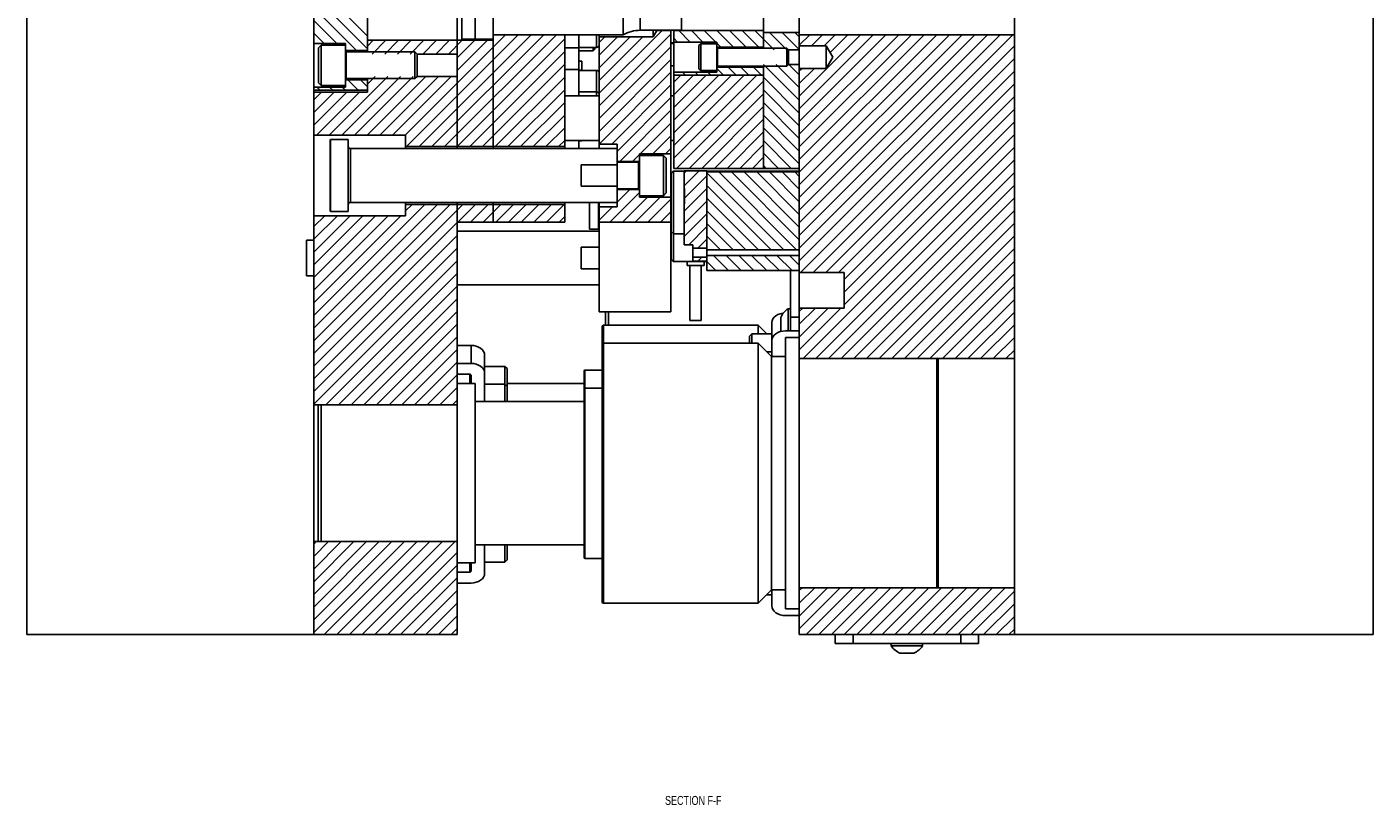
# Model space of a CAD drawing. Header units: inches. Extents: x 1772 to 2706, y -534 to -52.
# Tile 109 of 256: x 1933 to 1952, y -510 to -499. Entities that reach past the tile are written whole.
import ezdxf

# ---------------------------------------------------------------- set-up
doc = ezdxf.new("R2010")
doc.units = ezdxf.units.IN
doc.header["$LTSCALE"] = 0.5
doc.header["$MEASUREMENT"] = 0
for name, color, linetype in [('SID-M-D', 42, 'Continuous'), ('SID-M-F', 202, 'Continuous'), ('SID-M-S', 105, 'Continuous')]:
    doc.layers.add(name, color=color, linetype=linetype)
doc.styles.add('SLDTEXTSTYLE0', font='TXT', dxfattribs={"width": 0.595745})

msp = doc.modelspace()

# ---------------------------------------------------------------- linework, layer by layer
at = {"layer": 'SID-M-F', "linetype": 'Continuous'}
for p, q in [((1937.97519, -499.0095), (1937.22519, -498.2595)), ((1937.97519, -499.18628), (1937.22519, -498.43628)), ((1937.82266, -499.21052), (1937.22519, -498.61305)), ((1937.54438, -499.10902), (1937.22519, -498.78983)), ((1937.36761, -499.10902), (1937.22519, -498.96661)), ((1937.97519, -499.1459), (1938.05444, -499.06665)), ((1938.0406, -499.25727), (1938.23122, -499.06665)), ((1938.21737, -499.25727), (1938.408, -499.06665)), ((1938.39415, -499.25727), (1938.58478, -499.06665)), ((1938.49811, -500.39075), (1939.90034, -498.98852)), ((1938.51777, -500.54786), (1940.07711, -498.98852)), ((1938.57093, -499.25727), (1938.76155, -499.06665)), ((1938.69455, -500.54786), (1940.25389, -498.98852)), ((1938.7477, -499.25727), (1938.93833, -499.06665)), ((1938.87133, -500.54786), (1940.43067, -498.98852)), ((1938.92448, -499.25727), (1939.11511, -499.06665)), ((1939.04811, -500.54786), (1940.60744, -498.98852)), ((1939.10126, -499.25727), (1939.29188, -499.06665)), ((1939.22488, -500.54786), (1940.72519, -499.04755)), ((1939.22519, -499.31011), (1939.46866, -499.06665)), ((1939.22519, -499.48689), (1939.64544, -499.06665)), ((1941.20519, -499.80499), (1942.08216, -498.92802)), ((1941.20519, -499.98176), (1942.20519, -498.98176)), ((1941.20519, -499.09788), (1941.2833, -499.01977)), ((1941.20519, -499.27466), (1941.46008, -499.01977)), ((1941.20519, -499.45143), (1941.63685, -499.01977)), ((1941.20519, -499.62821), (1941.81363, -499.01977)), ((1942.29836, -499.09002), (1942.24519, -499.03686)), ((1942.47513, -499.09002), (1942.31613, -498.93102)), ((1942.65191, -499.09002), (1942.49291, -498.93102)), ((1942.82869, -499.09002), (1942.66969, -498.93102)), ((1943.07596, -499.16052), (1942.84646, -498.93102)), ((1943.25274, -499.16052), (1943.02324, -498.93102)), ((1943.42952, -499.16052), (1943.20002, -498.93102)), ((1943.64629, -499.20052), (1943.37679, -498.93102)), ((1943.82307, -499.20052), (1943.57982, -498.95727)), ((1943.99519, -499.19587), (1943.7566, -498.95727)), ((1943.99519, -499.01909), (1943.93337, -498.95727)), ((1943.99519, -499.13631), (1944.14298, -498.98852)), ((1943.99519, -499.84341), (1944.85008, -498.98852)), ((1943.99519, -500.02019), (1945.02686, -498.98852)), ((1943.99519, -500.19697), (1945.20364, -498.98852)), ((1943.99519, -500.37374), (1945.38041, -498.98852)), ((1943.99519, -500.55052), (1945.55719, -498.98852)), ((1943.99519, -500.7273), (1945.73397, -498.98852)), ((1943.99519, -500.90407), (1945.91074, -498.98852)), ((1943.99519, -501.08085), (1946.08752, -498.98852)), ((1943.99519, -501.25763), (1946.2643, -498.98852)), ((1943.99519, -501.4344), (1946.44107, -498.98852)), ((1943.99519, -501.61118), (1946.61785, -498.98852)), ((1943.99519, -501.78796), (1946.79463, -498.98852)), ((1943.99519, -501.96473), (1946.9714, -498.98852)), ((1944.1635, -499.14477), (1944.31975, -498.98852)), ((1944.34028, -499.14477), (1944.49653, -498.98852)), ((1944.42532, -499.23651), (1944.67331, -498.98852)), ((1939.40166, -500.54786), (1940.72519, -499.22433)), ((1941.20519, -500.15854), (1942.20519, -499.15854)), ((1942.89919, -499.16052), (1942.84519, -499.10653)), ((1943.99519, -502.14151), (1946.99519, -499.14151)), ((1939.57844, -500.54786), (1940.72519, -499.4011)), ((1941.20519, -500.33532), (1942.20519, -499.33532)), ((1942.93613, -499.55102), (1942.84519, -499.46008)), ((1943.11291, -499.55102), (1943.00341, -499.44152)), ((1943.28969, -499.55102), (1943.18019, -499.44152)), ((1943.46646, -499.55102), (1943.35696, -499.44152)), ((1943.99519, -499.90298), (1943.49519, -499.40298)), ((1943.99519, -499.7262), (1943.67052, -499.40152)), ((1943.99519, -499.54942), (1943.84729, -499.40152)), ((1943.99519, -499.48986), (1944.02778, -499.45727)), ((1943.99519, -499.66664), (1944.20456, -499.45727)), ((1944.01246, -502.30102), (1946.99519, -499.31829)), ((1937.43745, -500.39075), (1938.25843, -499.56977)), ((1937.61423, -500.39075), (1938.4352, -499.56977)), ((1937.84533, -499.76352), (1937.69833, -499.61652)), ((1937.791, -500.39075), (1938.61198, -499.56977)), ((1937.97519, -499.71661), (1937.87511, -499.61652)), ((1937.96778, -500.39075), (1938.78876, -499.56977)), ((1937.97519, -499.67623), (1938.08165, -499.56977)), ((1938.14456, -500.39075), (1938.96553, -499.56977)), ((1938.32133, -500.39075), (1939.14231, -499.56977)), ((1939.75521, -500.54786), (1940.72519, -499.57788)), ((1941.20519, -500.51209), (1942.20519, -499.51209)), ((1942.24519, -499.64887), (1942.34304, -499.55102)), ((1942.24519, -499.82565), (1942.51982, -499.55102)), ((1942.24519, -500.00242), (1942.69659, -499.55102)), ((1942.24519, -500.1792), (1942.87337, -499.55102)), ((1942.24519, -500.35598), (1943.05015, -499.55102)), ((1942.24519, -500.53275), (1943.22692, -499.55102)), ((1942.24519, -500.70953), (1943.4037, -499.55102)), ((1942.28048, -500.85102), (1943.49519, -499.63631)), ((1942.4058, -499.55102), (1942.3668, -499.51202)), ((1942.58258, -499.55102), (1942.54358, -499.51202)), ((1942.75936, -499.55102), (1942.72036, -499.51202)), ((1943.99519, -500.07975), (1943.49519, -499.57975)), ((1944.18923, -502.30102), (1946.99519, -499.49506)), ((1937.22519, -499.8959), (1937.33257, -499.78852)), ((1937.22519, -500.07268), (1937.50935, -499.78852)), ((1937.22519, -500.24945), (1937.68612, -499.78852)), ((1937.26067, -500.39075), (1937.8629, -499.78852)), ((1937.315, -499.76352), (1937.2695, -499.71802)), ((1937.49178, -499.76352), (1937.44628, -499.71802)), ((1937.66855, -499.76352), (1937.62305, -499.71802)), ((1939.93199, -500.54786), (1940.72519, -499.75466)), ((1941.38054, -500.51352), (1942.20519, -499.68887)), ((1942.45725, -500.85102), (1943.49519, -499.81308)), ((1943.99519, -500.25653), (1943.49519, -499.75653)), ((1944.36601, -502.30102), (1946.99519, -499.67184)), ((1940.10877, -500.54786), (1940.72519, -499.93143)), ((1941.45519, -500.61565), (1942.20519, -499.86565)), ((1942.63403, -500.85102), (1943.49519, -499.98986)), ((1943.99519, -500.43331), (1943.49519, -499.93331)), ((1944.54279, -502.30102), (1946.99519, -499.84862)), ((1944.62019, -502.40039), (1946.99519, -500.02539)), ((1940.28554, -500.54786), (1940.72519, -500.10821)), ((1941.49334, -500.75428), (1942.20519, -500.04242)), ((1941.77374, -500.65065), (1942.20519, -500.2192)), ((1942.81081, -500.85102), (1943.49519, -500.16664)), ((1943.99519, -500.61008), (1943.49519, -500.11008)), ((1944.62019, -502.57717), (1946.99519, -500.20217)), ((1940.46232, -500.54786), (1940.72519, -500.28499)), ((1941.95051, -500.65065), (1942.20519, -500.39598)), ((1942.98758, -500.85102), (1943.49519, -500.34341)), ((1943.99519, -500.78686), (1943.49519, -500.28686)), ((1944.62019, -502.75395), (1946.99519, -500.37895)), ((1940.6391, -500.54786), (1940.72519, -500.46176)), ((1942.12729, -500.65065), (1942.20519, -500.57275)), ((1943.16436, -500.85102), (1943.49519, -500.52019)), ((1943.88258, -500.85102), (1943.49519, -500.46364)), ((1944.04696, -503.50395), (1946.99519, -500.55572)), ((1941.67012, -500.75428), (1941.76519, -500.6592)), ((1943.34114, -500.85102), (1943.49519, -500.69697)), ((1943.7058, -500.85102), (1943.49519, -500.64041)), ((1944.22374, -503.50395), (1946.99519, -500.7325)), ((1942.39123, -500.91704), (1942.42399, -500.88429)), ((1942.39123, -501.09382), (1942.60076, -500.88429)), ((1942.39517, -501.26666), (1942.70619, -500.95564)), ((1943.77995, -501.98583), (1942.70619, -500.91207)), ((1943.95673, -501.98583), (1942.87192, -500.90102)), ((1943.99519, -501.84752), (1943.04869, -500.90102)), ((1943.99519, -501.67074), (1943.22547, -500.90102)), ((1943.99519, -501.49397), (1943.40225, -500.90102)), ((1943.52902, -500.85102), (1943.49519, -500.81719)), ((1943.99519, -501.31719), (1943.57902, -500.90102)), ((1943.99519, -501.14041), (1943.7558, -500.90102)), ((1943.99519, -500.96364), (1943.93258, -500.90102)), ((1944.40052, -503.50395), (1946.99519, -500.90928)), ((1941.45519, -501.32275), (1941.63018, -501.14777)), ((1942.39123, -501.44737), (1942.70619, -501.13241)), ((1943.60317, -501.98583), (1942.70619, -501.08885)), ((1944.57729, -503.50395), (1946.99519, -501.08605)), ((1941.3537, -501.60102), (1941.76519, -501.18953)), ((1941.53048, -501.60102), (1941.88011, -501.25139)), ((1941.70725, -501.60102), (1942.05689, -501.25139)), ((1941.88403, -501.60102), (1942.20519, -501.27986)), ((1942.39123, -501.62415), (1942.70619, -501.30919)), ((1943.4264, -501.98583), (1942.70619, -501.26563)), ((1944.75407, -503.50395), (1946.99519, -501.26283)), ((1937.22519, -502.9011), (1938.77211, -501.35418)), ((1937.22519, -503.07788), (1938.94889, -501.35418)), ((1937.22519, -503.25466), (1939.12567, -501.35418)), ((1937.22519, -503.43143), (1939.30244, -501.35418)), ((1937.22519, -501.66367), (1937.37756, -501.5113)), ((1937.22519, -501.84044), (1937.55434, -501.5113)), ((1937.22519, -502.01722), (1937.73112, -501.5113)), ((1937.22519, -502.194), (1937.90789, -501.5113)), ((1937.22519, -502.37077), (1938.08467, -501.5113)), ((1937.22519, -502.54755), (1938.26145, -501.5113)), ((1937.22519, -502.72433), (1938.43822, -501.5113)), ((1938.50519, -501.44433), (1938.59534, -501.35418)), ((1939.23238, -501.60102), (1939.47922, -501.35418)), ((1939.40916, -501.60102), (1939.656, -501.35418)), ((1939.58593, -501.60102), (1939.83277, -501.35418)), ((1939.76271, -501.60102), (1940.00955, -501.35418)), ((1939.93949, -501.60102), (1940.18633, -501.35418)), ((1940.11626, -501.60102), (1940.3631, -501.35418)), ((1940.29304, -501.60102), (1940.53988, -501.35418)), ((1940.46982, -501.60102), (1940.71666, -501.35418)), ((1940.64659, -501.60102), (1940.72519, -501.52242)), ((1941.20519, -501.39598), (1941.21265, -501.38852)), ((1941.20519, -501.57275), (1941.38942, -501.38852)), ((1942.06081, -501.60102), (1942.20519, -501.45664)), ((1942.39123, -501.80093), (1942.70619, -501.48597)), ((1943.24962, -501.98583), (1942.70619, -501.4424)), ((1944.93085, -503.50395), (1946.99519, -501.43961)), ((1937.22519, -503.60821), (1939.22519, -501.60821)), ((1942.45315, -501.91579), (1942.70619, -501.66274)), ((1943.07284, -501.98583), (1942.70619, -501.61918)), ((1945.10762, -503.50395), (1946.99519, -501.61638)), ((1937.22519, -503.78499), (1939.22519, -501.78499)), ((1942.58178, -501.96393), (1942.70619, -501.83952)), ((1942.89607, -501.98583), (1942.70619, -501.79596)), ((1945.2844, -503.50395), (1946.99519, -501.79316)), ((1937.22519, -503.96176), (1939.22519, -501.96176)), ((1942.57836, -502.14413), (1942.63438, -502.08811)), ((1942.71929, -501.98583), (1942.70619, -501.97273)), ((1943.00948, -502.27602), (1942.79967, -502.06621)), ((1943.18626, -502.27602), (1942.97645, -502.06621)), ((1943.36303, -502.27602), (1943.15323, -502.06621)), ((1943.53981, -502.27602), (1943.33, -502.06621)), ((1943.71659, -502.27602), (1943.50678, -502.06621)), ((1943.89336, -502.27602), (1943.68356, -502.06621)), ((1943.99519, -502.20107), (1943.86033, -502.06621)), ((1945.46118, -503.50395), (1946.99519, -501.96994)), ((1937.22519, -504.13854), (1939.22519, -502.13854)), ((1942.8327, -502.27602), (1942.70619, -502.14951)), ((1945.63795, -503.50395), (1946.99519, -502.14671)), ((1937.39343, -504.14708), (1939.22519, -502.31532)), ((1945.81473, -503.50395), (1946.99519, -502.32349)), ((1937.5702, -504.14708), (1939.22519, -502.49209)), ((1945.99151, -503.50395), (1946.99519, -502.50027)), ((1937.74698, -504.14708), (1939.22519, -502.66887)), ((1937.92376, -504.14708), (1939.22519, -502.84565)), ((1943.99519, -502.84862), (1944.04279, -502.80102)), ((1943.99519, -503.02539), (1944.21956, -502.80102)), ((1943.99519, -503.20217), (1944.39634, -502.80102)), ((1943.99519, -503.37895), (1944.57312, -502.80102)), ((1946.16828, -503.50395), (1946.99519, -502.67704)), ((1938.10053, -504.14708), (1939.22519, -503.02242)), ((1946.34506, -503.50395), (1946.99519, -502.85382)), ((1946.52184, -503.50395), (1946.99519, -503.0306)), ((1938.27731, -504.14708), (1939.22519, -503.1992)), ((1946.69861, -503.50395), (1946.99519, -503.20737)), ((1938.45409, -504.14708), (1939.22519, -503.37598)), ((1946.87539, -503.50395), (1946.99519, -503.38415)), ((1938.63086, -504.14708), (1939.22519, -503.55275)), ((1938.80764, -504.14708), (1939.22519, -503.72953)), ((1938.98442, -504.14708), (1939.22519, -503.90631)), ((1939.16119, -504.14708), (1939.22519, -504.08308)), ((1937.22519, -506.08308), (1937.25332, -506.05496)), ((1937.22519, -506.25986), (1937.43009, -506.05496)), ((1937.22519, -506.43664), (1937.60687, -506.05496)), ((1937.22519, -506.61341), (1937.78365, -506.05496)), ((1937.22519, -506.79019), (1937.96042, -506.05496)), ((1937.22519, -506.96697), (1938.1372, -506.05496)), ((1937.22519, -507.14374), (1938.31398, -506.05496)), ((1937.22519, -507.32052), (1938.49075, -506.05496)), ((1937.37147, -507.35102), (1938.66753, -506.05496)), ((1937.54824, -507.35102), (1938.84431, -506.05496)), ((1937.72502, -507.35102), (1939.02108, -506.05496)), ((1937.9018, -507.35102), (1939.19786, -506.05496)), ((1938.07857, -507.35102), (1939.22519, -506.2044)), ((1938.25535, -507.35102), (1939.22519, -506.38118)), ((1938.43213, -507.35102), (1939.22519, -506.55796)), ((1938.6089, -507.35102), (1939.22519, -506.73473)), ((1943.99519, -506.7377), (1944.03481, -506.69809)), ((1943.99519, -506.91448), (1944.21158, -506.69809)), ((1943.99519, -507.09126), (1944.38836, -506.69809)), ((1943.99519, -507.26803), (1944.56514, -506.69809)), ((1944.08898, -507.35102), (1944.74191, -506.69809)), ((1944.26576, -507.35102), (1944.91869, -506.69809)), ((1944.44254, -507.35102), (1945.09547, -506.69809)), ((1944.61931, -507.35102), (1945.27224, -506.69809)), ((1944.79609, -507.35102), (1945.44902, -506.69809)), ((1944.97287, -507.35102), (1945.6258, -506.69809)), ((1945.14964, -507.35102), (1945.80257, -506.69809)), ((1945.32642, -507.35102), (1945.97935, -506.69809)), ((1945.5032, -507.35102), (1946.15613, -506.69809)), ((1945.67997, -507.35102), (1946.3329, -506.69809)), ((1945.85675, -507.35102), (1946.50968, -506.69809)), ((1946.03353, -507.35102), (1946.68646, -506.69809)), ((1946.2103, -507.35102), (1946.86324, -506.69809)), ((1946.38708, -507.35102), (1946.99519, -506.74291)), ((1938.78568, -507.35102), (1939.22519, -506.91151)), ((1946.56386, -507.35102), (1946.99519, -506.91969)), ((1938.96246, -507.35102), (1939.22519, -507.08829)), ((1946.74063, -507.35102), (1946.99519, -507.09646)), ((1939.13923, -507.35102), (1939.22519, -507.26506)), ((1946.91741, -507.35102), (1946.99519, -507.27324))]:
    msp.add_line(p, q, dxfattribs=at)
at = {"layer": 'SID-M-S'}
for p, q in [((1933.22519, -507.35102), (1933.22519, -488.35102)), ((1937.22519, -507.35102), (1937.22519, -488.35102)), ((1943.99519, -488.35102), (1943.99519, -507.35102)), ((1946.99519, -488.35102), (1946.99519, -507.35102)), ((1951.99519, -507.35102), (1951.99519, -488.35102)), ((1939.22519, -495.12602), (1939.22519, -500.57602)), ((1939.72519, -500.57602), (1939.72519, -495.12602)), ((1943.49519, -496.52602), (1943.49519, -499.17602)), ((1937.97519, -499.22602), (1937.97519, -498.03852)), ((1939.28719, -498.55102), (1939.28719, -499.05102)), ((1939.47519, -498.55102), (1939.47519, -499.05102)), ((1941.53719, -498.61352), (1941.53719, -498.98852)), ((1941.77744, -498.67502), (1941.77744, -498.92702)), ((1942.35019, -498.67502), (1942.35019, -498.92702)), ((1937.97519, -499.06665), (1939.72519, -499.06665)), ((1939.28719, -499.05102), (1939.72519, -499.05102)), ((1939.72519, -498.98852), (1941.53719, -498.98852)), ((1940.72519, -500.57602), (1940.72519, -498.98852)), ((1940.9222, -498.98852), (1940.9222, -499.16598)), ((1941.16582, -498.98852), (1941.16582, -499.16598)), ((1941.20519, -498.98852), (1941.20519, -500.57602)), ((1941.20519, -499.01977), (1941.95519, -499.01977)), ((1941.77744, -498.92702), (1942.35019, -498.92702)), ((1941.95519, -498.92702), (1941.95519, -499.01977)), ((1941.95519, -499.01977), (1942.00816, -498.92802)), ((1942.00816, -498.92702), (1942.00816, -498.92802)), ((1942.00816, -498.92802), (1942.20519, -498.92802)), ((1942.20519, -502.85102), (1942.20519, -498.92702)), ((1942.24519, -500.85102), (1942.24519, -498.92702)), ((1942.24519, -498.93102), (1943.49519, -498.93102)), ((1942.84519, -499.09002), (1942.24519, -499.09002)), ((1942.84519, -499.51202), (1942.84519, -499.09002)), ((1943.49519, -498.95727), (1943.99519, -498.95727)), ((1943.99519, -498.98852), (1946.99519, -498.98852)), ((1937.66519, -499.10902), (1937.22519, -499.10902)), ((1937.32769, -499.13227), (1937.29019, -499.16977)), ((1937.29019, -499.65727), (1937.29019, -499.16977)), ((1937.66519, -499.13227), (1937.32769, -499.13227)), ((1937.32769, -499.69477), (1937.32769, -499.13227)), ((1937.66519, -499.71802), (1937.66519, -499.10902)), ((1937.97519, -499.21052), (1937.66519, -499.21052)), ((1937.66559, -499.22602), (1937.66519, -499.22602)), ((1937.66559, -499.60102), (1937.66559, -499.22602)), ((1937.67696, -499.22602), (1937.66711, -499.25308)), ((1937.66711, -499.57397), (1937.66711, -499.25308)), ((1938.63394, -499.22602), (1937.67696, -499.22602)), ((1937.67696, -499.60102), (1937.67696, -499.22602)), ((1938.66519, -499.25727), (1938.63394, -499.22602)), ((1938.63394, -499.60102), (1938.63394, -499.22602)), ((1939.22519, -499.25727), (1938.66519, -499.25727)), ((1938.66519, -499.56977), (1938.66519, -499.25727)), ((1940.9222, -499.1711), (1940.72519, -499.1711)), ((1940.9222, -499.16598), (1941.16582, -499.16598)), ((1940.9222, -499.1711), (1940.9222, -499.83852)), ((1940.9222, -499.21352), (1941.12019, -499.21352)), ((1941.12019, -499.16598), (1941.12019, -499.21352)), ((1941.12019, -499.21352), (1941.14519, -499.18852)), ((1941.14519, -499.16598), (1941.14519, -499.18852)), ((1942.20519, -499.10102), (1942.24519, -499.10102)), ((1942.24519, -499.11102), (1942.20519, -499.11102)), ((1942.62019, -499.11352), (1942.59519, -499.13852)), ((1942.59519, -499.46352), (1942.59519, -499.13852)), ((1942.84519, -499.11352), (1942.62019, -499.11352)), ((1942.62019, -499.48852), (1942.62019, -499.11352)), ((1943.49519, -499.16052), (1942.84519, -499.16052)), ((1942.84559, -499.17602), (1942.84519, -499.17602)), ((1942.84559, -499.42602), (1942.84559, -499.17602)), ((1942.8545, -499.17602), (1942.84711, -499.19633)), ((1942.84711, -499.40572), (1942.84711, -499.19633)), ((1943.82069, -499.17602), (1942.8545, -499.17602)), ((1942.8545, -499.42602), (1942.8545, -499.17602)), ((1943.84519, -499.20052), (1943.82069, -499.17602)), ((1943.82069, -499.42602), (1943.82069, -499.17602)), ((1943.99519, -499.20052), (1943.84519, -499.20052)), ((1943.84519, -499.40152), (1943.84519, -499.20052)), ((1944.37019, -499.14477), (1943.99519, -499.14477)), ((1944.46408, -499.30102), (1944.37019, -499.14477)), ((1944.37019, -499.14477), (1944.37019, -499.45727)), ((1940.96157, -499.3589), (1940.9222, -499.3589)), ((1940.96157, -499.3589), (1940.96157, -499.48606)), ((1942.20519, -499.42102), (1942.24519, -499.42102)), ((1942.59519, -499.46352), (1942.62019, -499.48852)), ((1942.84519, -499.42602), (1942.84559, -499.42602)), ((1942.84519, -499.44152), (1943.49519, -499.44152)), ((1942.84711, -499.40572), (1942.8545, -499.42602)), ((1942.8545, -499.42602), (1943.82069, -499.42602)), ((1943.49519, -499.42602), (1943.49519, -500.85102)), ((1943.82069, -499.42602), (1943.84519, -499.40152)), ((1943.84519, -499.40152), (1943.99519, -499.40152)), ((1943.99519, -499.45727), (1944.37019, -499.45727)), ((1944.37019, -499.45727), (1944.46408, -499.30102)), ((1937.29019, -499.65727), (1937.32769, -499.69477)), ((1937.66519, -499.60102), (1937.66559, -499.60102)), ((1937.66519, -499.61652), (1937.97519, -499.61652)), ((1937.66711, -499.57397), (1937.67696, -499.60102)), ((1937.67696, -499.60102), (1938.63394, -499.60102)), ((1937.97519, -499.78852), (1937.97519, -499.60102)), ((1938.63394, -499.60102), (1938.66519, -499.56977)), ((1938.66519, -499.56977), (1939.22519, -499.56977)), ((1940.9222, -499.4711), (1940.72519, -499.4711)), ((1940.96157, -499.4839), (1940.9222, -499.4839)), ((1941.16582, -499.48606), (1940.9222, -499.48606)), ((1941.16582, -499.48606), (1941.16582, -499.83852)), ((1942.24519, -499.51202), (1942.84519, -499.51202)), ((1942.24519, -499.55102), (1943.49519, -499.55102)), ((1942.62019, -499.48852), (1942.84519, -499.48852)), ((1937.22519, -499.71802), (1937.66519, -499.71802)), ((1937.97519, -499.76352), (1937.22519, -499.76352)), ((1937.22519, -499.78852), (1937.97519, -499.78852)), ((1937.32769, -499.69477), (1937.66519, -499.69477)), ((1941.20519, -499.83852), (1940.72519, -499.83852)), ((1941.16582, -499.78606), (1940.9222, -499.78606)), ((1942.24519, -499.83852), (1942.20519, -499.83852)), ((1938.50519, -500.39075), (1937.22519, -500.39075)), ((1938.50519, -500.39075), (1938.50519, -500.57602)), ((1937.46019, -500.45102), (1937.45519, -500.45602)), ((1937.45519, -500.45602), (1937.45519, -501.44602)), ((1937.70519, -500.45102), (1937.46019, -500.45102)), ((1937.46019, -500.45102), (1937.46019, -501.45102)), ((1937.70519, -500.45102), (1937.70519, -501.45102)), ((1941.45519, -500.57602), (1937.73519, -500.57602)), ((1937.73519, -500.57602), (1937.73519, -501.32602)), ((1940.72519, -500.54786), (1938.50519, -500.54786)), ((1940.72519, -500.46352), (1941.20519, -500.46352)), ((1940.9222, -500.46815), (1940.96157, -500.46815)), ((1940.9222, -500.46815), (1940.9222, -500.57602)), ((1940.96157, -500.46352), (1940.96157, -500.46815)), ((1941.45519, -500.51352), (1941.20519, -500.51352)), ((1941.45519, -501.38852), (1941.45519, -500.51352)), ((1942.20519, -500.46352), (1942.24519, -500.46352)), ((1941.76519, -500.75428), (1941.45519, -500.75428)), ((1941.75342, -500.76352), (1941.45519, -500.76352)), ((1941.76327, -500.79058), (1941.75342, -500.76352)), ((1941.75342, -500.76352), (1941.75342, -501.13852)), ((1941.76519, -500.76352), (1941.7648, -500.76352)), ((1941.7648, -500.76352), (1941.7648, -501.13852)), ((1942.20519, -500.65065), (1941.76519, -500.65065)), ((1941.76519, -500.65065), (1941.76519, -501.25139)), ((1942.10269, -500.66977), (1941.76519, -500.66977)), ((1942.14019, -500.70727), (1942.10269, -500.66977)), ((1942.10269, -500.66977), (1942.10269, -501.23227)), ((1942.14019, -500.70727), (1942.14019, -501.19477)), ((1941.45519, -500.80115), (1940.95519, -500.80115)), ((1940.95519, -500.80115), (1940.95519, -501.10089)), ((1941.76327, -500.79058), (1941.76327, -501.11147)), ((1942.20519, -500.95102), (1942.21019, -500.95102)), ((1942.24019, -500.88852), (1942.21019, -500.91852)), ((1942.21019, -502.12102), (1942.21019, -500.91852)), ((1942.39123, -500.88852), (1942.24019, -500.88852)), ((1942.24019, -502.15102), (1942.24019, -500.88852)), ((1943.99519, -500.85102), (1942.24519, -500.85102)), ((1942.70619, -500.88429), (1942.39123, -500.88429)), ((1942.39123, -501.91579), (1942.39123, -500.88429)), ((1942.70619, -502.27602), (1942.70619, -500.88429)), ((1943.99519, -500.88852), (1942.70619, -500.88852)), ((1943.99519, -500.90102), (1942.70619, -500.90102)), ((1940.95519, -501.10089), (1941.45519, -501.10089)), ((1941.45519, -501.13852), (1941.75342, -501.13852)), ((1941.45519, -501.14777), (1941.76519, -501.14777)), ((1941.75342, -501.13852), (1941.76327, -501.11147)), ((1941.7648, -501.13852), (1941.76519, -501.13852)), ((1942.39517, -501.1311), (1942.39123, -501.1311)), ((1942.39517, -501.34614), (1942.39517, -501.1311)), ((1937.73519, -501.32602), (1941.45519, -501.32602)), ((1938.50519, -501.5113), (1938.50519, -501.32602)), ((1939.22519, -507.35102), (1939.22519, -501.32602)), ((1939.72519, -501.60102), (1939.72519, -501.32602)), ((1940.72519, -501.60102), (1940.72519, -501.32602)), ((1941.07019, -501.70102), (1941.07019, -501.32602)), ((1941.19519, -501.32602), (1941.19519, -501.70102)), ((1941.20519, -502.85102), (1941.20519, -501.32602)), ((1941.76519, -501.23227), (1942.10269, -501.23227)), ((1941.76519, -501.25139), (1942.20519, -501.25139)), ((1942.10269, -501.23227), (1942.14019, -501.19477)), ((1942.39123, -501.34614), (1942.39517, -501.34614)), ((1937.22519, -501.5113), (1938.50519, -501.5113)), ((1937.45519, -501.44602), (1937.46019, -501.45102)), ((1937.46019, -501.45102), (1937.70519, -501.45102)), ((1938.50519, -501.35418), (1940.72519, -501.35418)), ((1941.20519, -501.38852), (1941.45519, -501.38852)), ((1940.72519, -501.60102), (1939.22519, -501.60102)), ((1941.20519, -501.70102), (1941.07019, -501.70102)), ((1942.20519, -501.60102), (1941.20519, -501.60102)), ((1942.20519, -501.70102), (1942.21019, -501.70102)), ((1937.12519, -501.85102), (1937.22519, -501.85102)), ((1937.12519, -501.85102), (1937.12519, -502.35102)), ((1941.20519, -501.72602), (1939.22519, -501.72602)), ((1942.21019, -501.73352), (1942.24019, -501.76352)), ((1942.24019, -501.76352), (1942.39123, -501.76352)), ((1941.20519, -501.95115), (1940.95519, -501.95115)), ((1940.95519, -501.95115), (1940.95519, -502.25089)), ((1942.39123, -501.91579), (1942.50934, -501.91579)), ((1942.50934, -502.14413), (1942.50934, -501.91579)), ((1942.70619, -501.96393), (1942.50934, -501.96393)), ((1942.50934, -502.08811), (1942.70619, -502.08811)), ((1943.99519, -501.98583), (1942.70619, -501.98583)), ((1942.70619, -502.06621), (1943.99519, -502.06621)), ((1940.95519, -502.25089), (1941.20519, -502.25089)), ((1942.21019, -502.12102), (1942.24019, -502.15102)), ((1942.24019, -502.15102), (1942.70619, -502.15102)), ((1942.4306, -502.15102), (1942.4306, -502.20319)), ((1942.4306, -502.20319), (1942.66682, -502.20319)), ((1942.46997, -502.20319), (1942.46997, -502.9721)), ((1942.50934, -502.14413), (1942.70619, -502.14413)), ((1942.62745, -502.9721), (1942.62745, -502.20319)), ((1942.66682, -502.20319), (1942.66682, -502.15102)), ((1943.99519, -502.27602), (1942.70619, -502.27602)), ((1943.87019, -503.11723), (1943.87019, -502.27602)), ((1937.12519, -502.35102), (1937.22519, -502.35102)), ((1944.62019, -502.30102), (1943.99519, -502.30102)), ((1944.62019, -502.30102), (1944.62019, -502.80102)), ((1939.22519, -502.47602), (1941.20519, -502.47602)), ((1943.87019, -502.80752), (1943.83919, -502.80752)), ((1943.83919, -503.11723), (1943.83919, -502.80752)), ((1943.99519, -502.80102), (1944.62019, -502.80102)), ((1941.20519, -502.85102), (1942.20519, -502.85102)), ((1941.2932, -502.85102), (1941.2932, -503.03852)), ((1941.3342, -503.03852), (1941.3342, -502.85102)), ((1942.46997, -502.9721), (1942.62745, -502.9721)), ((1943.61682, -502.9748), (1943.61319, -503.00088)), ((1943.61319, -503.47602), (1943.61319, -503.00088)), ((1943.62758, -502.94973), (1943.61682, -502.9748)), ((1943.64504, -502.92663), (1943.62758, -502.94973)), ((1943.66855, -502.90638), (1943.64504, -502.92663)), ((1943.69719, -502.88976), (1943.66855, -502.90638)), ((1943.72987, -502.87741), (1943.69719, -502.88976)), ((1943.76532, -502.8698), (1943.72987, -502.87741)), ((1943.73819, -503.12352), (1943.73819, -502.92852)), ((1943.77297, -502.86884), (1943.76532, -502.8698)), ((1943.87019, -502.92602), (1943.99519, -502.92602)), ((1941.24519, -506.89352), (1941.24519, -503.05852)), ((1943.42169, -503.03852), (1941.26519, -503.03852)), ((1941.26519, -506.91352), (1941.26519, -503.03852)), ((1943.33194, -503.15824), (1943.30069, -503.18949)), ((1943.30069, -503.28852), (1943.30069, -503.18949)), ((1943.61319, -503.15824), (1943.33194, -503.15824)), ((1943.33194, -503.28852), (1943.33194, -503.15824)), ((1943.54141, -503.15824), (1943.42169, -503.03852)), ((1943.42169, -503.15824), (1943.42169, -503.03852)), ((1943.61682, -503.2248), (1943.62758, -503.19973)), ((1943.62758, -503.19973), (1943.64504, -503.17663)), ((1943.64504, -503.17663), (1943.66855, -503.15638)), ((1943.66855, -503.15638), (1943.69719, -503.13976)), ((1943.69719, -503.13976), (1943.72987, -503.12741)), ((1943.72987, -503.12741), (1943.76532, -503.1198)), ((1943.76532, -503.1198), (1943.80219, -503.11723)), ((1943.99519, -503.11723), (1943.80219, -503.11723)), ((1943.99519, -503.20952), (1943.80219, -503.20952)), ((1943.80219, -506.99252), (1943.80219, -503.20952)), ((1939.22519, -503.32022), (1939.41819, -503.32022)), ((1939.41819, -503.32022), (1939.41819, -503.57022)), ((1939.45506, -503.32279), (1939.41819, -503.32022)), ((1939.49052, -503.33039), (1939.45506, -503.32279)), ((1939.5232, -503.34274), (1939.49052, -503.33039)), ((1939.55184, -503.35936), (1939.5232, -503.34274)), ((1939.57534, -503.37962), (1939.55184, -503.35936)), ((1939.59281, -503.40272), (1939.57534, -503.37962)), ((1939.60356, -503.42779), (1939.59281, -503.40272)), ((1943.42169, -503.28852), (1941.26519, -503.28852)), ((1943.60919, -503.47602), (1943.42169, -503.28852)), ((1943.42169, -506.91352), (1943.42169, -503.28852)), ((1943.61319, -503.40824), (1943.54141, -503.40824)), ((1943.61319, -503.25088), (1943.61682, -503.2248)), ((1939.22519, -503.57022), (1939.41819, -503.57022)), ((1939.41819, -503.57022), (1939.45506, -503.57279)), ((1939.45506, -503.57279), (1939.49052, -503.58039)), ((1939.49052, -503.58039), (1939.5232, -503.59274)), ((1939.5232, -503.59274), (1939.55184, -503.60936)), ((1939.60719, -503.45386), (1939.60356, -503.42779)), ((1939.60719, -503.45386), (1939.60719, -504.10102)), ((1943.80219, -503.47602), (1943.60919, -503.47602)), ((1943.60919, -506.72602), (1943.60919, -503.47602)), ((1946.99519, -503.50395), (1943.99519, -503.50395)), ((1945.91269, -506.69809), (1945.91269, -503.50395)), ((1945.93269, -506.69809), (1945.93269, -503.50395)), ((1939.40069, -503.72225), (1939.22519, -503.72225)), ((1939.40069, -503.85102), (1939.40069, -503.72225)), ((1939.41819, -503.85102), (1939.41819, -503.73462)), ((1939.55184, -503.60936), (1939.57534, -503.62962)), ((1939.57534, -503.62962), (1939.59281, -503.65272)), ((1939.59281, -503.65272), (1939.60356, -503.67779)), ((1939.60356, -503.67779), (1939.60719, -503.70386)), ((1939.88844, -503.61123), (1939.60719, -503.61123)), ((1939.91969, -503.64248), (1939.88844, -503.61123)), ((1939.88844, -503.61123), (1939.88844, -504.10102)), ((1939.91969, -503.64248), (1939.91969, -504.10102)), ((1940.99519, -506.28065), (1940.99519, -503.6714)), ((1941.24519, -503.66352), (1941.00307, -503.66352)), ((1941.00307, -506.28852), (1941.00307, -503.66352)), ((1939.47519, -503.85102), (1939.22519, -503.85102)), ((1939.47519, -503.85102), (1939.47519, -506.35102)), ((1939.88844, -503.86123), (1939.60719, -503.86123)), ((1939.91969, -503.89248), (1939.88844, -503.86123)), ((1940.99519, -503.85102), (1939.91969, -503.85102)), ((1941.24519, -503.91352), (1941.00307, -503.91352)), ((1939.22519, -504.14708), (1937.22519, -504.14708)), ((1937.28769, -504.14708), (1937.28769, -506.05496)), ((1937.32706, -504.14708), (1937.32706, -506.05496)), ((1940.99519, -504.10102), (1939.47519, -504.10102)), ((1937.22519, -506.05496), (1939.22519, -506.05496)), ((1939.47519, -506.10102), (1940.99519, -506.10102)), ((1939.60719, -506.10102), (1939.60719, -506.49818)), ((1939.88844, -506.10102), (1939.88844, -506.34082)), ((1939.91969, -506.10102), (1939.91969, -506.30957)), ((1939.22519, -506.35102), (1939.47519, -506.35102)), ((1939.40069, -506.4798), (1939.40069, -506.35102)), ((1939.41819, -506.35102), (1939.41819, -506.46742)), ((1939.60719, -506.34082), (1939.88844, -506.34082)), ((1939.88844, -506.34082), (1939.91969, -506.30957)), ((1941.00307, -506.28852), (1941.24519, -506.28852)), ((1939.40069, -506.4798), (1939.22519, -506.4798)), ((1939.55184, -506.59268), (1939.5232, -506.6093)), ((1939.57534, -506.57243), (1939.55184, -506.59268)), ((1939.59281, -506.54932), (1939.57534, -506.57243)), ((1939.60356, -506.52425), (1939.59281, -506.54932)), ((1939.60719, -506.49818), (1939.60356, -506.52425)), ((1939.22519, -506.63182), (1939.41819, -506.63182)), ((1939.45506, -506.62926), (1939.41819, -506.63182)), ((1939.49052, -506.62165), (1939.45506, -506.62926)), ((1939.5232, -506.6093), (1939.49052, -506.62165)), ((1943.42169, -506.91352), (1943.60919, -506.72602)), ((1943.60919, -506.72602), (1943.80219, -506.72602)), ((1943.61319, -506.95117), (1943.61319, -506.72602)), ((1943.99519, -506.69809), (1946.99519, -506.69809)), ((1941.26519, -506.91352), (1943.42169, -506.91352)), ((1943.54141, -506.7938), (1943.61319, -506.7938)), ((1943.61682, -506.97724), (1943.61319, -506.95117)), ((1943.62758, -507.00231), (1943.61682, -506.97724)), ((1943.64504, -507.02541), (1943.62758, -507.00231)), ((1943.66855, -507.04567), (1943.64504, -507.02541)), ((1943.69719, -507.06229), (1943.66855, -507.04567)), ((1943.72987, -507.07464), (1943.69719, -507.06229)), ((1943.76532, -507.08224), (1943.72987, -507.07464)), ((1943.80219, -507.08481), (1943.76532, -507.08224)), ((1943.80219, -506.99252), (1943.99519, -506.99252)), ((1943.99519, -507.08481), (1943.80219, -507.08481)), ((1933.22519, -507.35102), (1939.22519, -507.35102)), ((1943.99519, -507.35102), (1951.99519, -507.35102)), ((1944.49519, -507.47602), (1944.49519, -507.35102)), ((1944.74519, -507.47602), (1944.74519, -507.35102)), ((1946.24519, -507.47602), (1946.24519, -507.35102)), ((1946.49519, -507.47602), (1946.49519, -507.35102)), ((1946.49519, -507.47602), (1944.49519, -507.47602)), ((1945.27669, -507.47602), (1945.27669, -507.50702)), ((1945.71369, -507.50702), (1945.27669, -507.50702)), ((1945.71369, -507.50702), (1945.71369, -507.47602)), ((1945.59269, -507.60802), (1945.39769, -507.60802))]:
    msp.add_line(p, q, dxfattribs=at)
for centre, radius, start, end in [((1941.77744, -499.42702), 0.5, 90, 118.717434), ((1937.66637, -499.25281), 0.000787, 180, 340), ((1941.16582, -499.12661), 0.03937, 270, 0), ((1942.84637, -499.19606), 0.000787, 180, 340), ((1942.84637, -499.40599), 0.000787, 20, 180), ((1937.66637, -499.57424), 0.000787, 20, 180), ((1941.16582, -499.52543), 0.03937, 0, 90), ((1941.16582, -499.82543), 0.03937, 0, 90), ((1937.73519, -500.54602), 0.03, 180, 270), ((1941.76401, -500.79031), 0.000787, 200, 0), ((1941.76401, -501.11174), 0.000787, 0, 160), ((1937.73519, -501.35602), 0.03, 90, 180), ((1943.98695, -503.03351), 0.27, 123.177536, 157.118233), ((1941.26519, -503.05852), 0.02, 90, 180), ((1941.26519, -503.30852), 0.02, 90, 180), ((1939.40288, -503.73772), 0.01562, 11.421754, 98.049467), ((1941.00307, -503.6714), 0.00787, 90, 180), ((1941.00307, -503.9214), 0.00787, 90, 180), ((1941.00307, -506.28065), 0.00787, 180, 270), ((1939.40288, -506.46433), 0.01562, 261.950533, 348.578246), ((1941.26519, -506.89352), 0.02, 180, 270), ((1945.50268, -507.35927), 0.27, 213.177536, 247.118233), ((1945.48771, -507.35927), 0.27, 292.881767, 326.822464)]:
    msp.add_arc(centre, radius, start, end, dxfattribs=at)

# ---------------------------------------------------------------- texts
at = {"layer": 'SID-M-D', "style": 'SLDTEXTSTYLE0', "width": 0.75}
msp.add_text('SECTION F-F', height=0.125, dxfattribs=at).set_placement((1942.12274, -509.72446))

doc.saveas('drawing.dxf')
